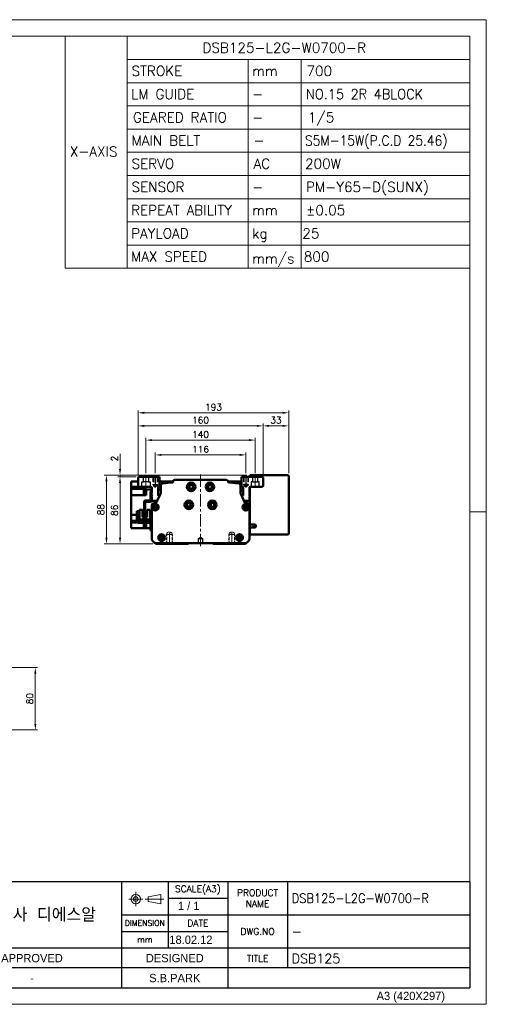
# Model space of a CAD drawing. Header units: millimetres. Extents: x 46891 to 50330, y 6223 to 9790.
# Tile 5 of 5: x 49733 to 50330, y 8529 to 9790. Entities that reach past the tile are written whole.
import ezdxf
from ezdxf.enums import TextEntityAlignment as Align

# ---------------------------------------------------------------- set-up
doc = ezdxf.new("R2010")
doc.units = ezdxf.units.MM
doc.header["$LTSCALE"] = 0.5
for name, pattern in [('CENTER', [50.8, 31.75, -6.35, 6.35, -6.35]), ('HIDDEN', [9.525, 6.35, -3.175]), ('HIDDENX2', [19.05, 12.7, -6.35])]:
    doc.linetypes.add(name, pattern=pattern)
doc.layers.get('0').update_dxf_attribs({"lineweight": 20})
for name, color, linetype, lineweight in [('1', 1, 'CENTER', 13), ('4', 4, 'Continuous', 13), ('외형선(ISO)', 7, 'Continuous', 50)]:
    doc.layers.add(name, color=color, linetype=linetype, lineweight=lineweight)
for name, color, linetype in [('2', 2, 'HIDDENX2'), ('3', 3, 'Continuous'), ('C', 1, 'CENTER')]:
    doc.layers.add(name, color=color, linetype=linetype)
doc.styles.add('ACISOGDT', font='amgdt.shx')
doc.styles.add('DSR TEXT', font='romans.shx', dxfattribs={"bigfont": 'whgtxt.shx'})
doc.styles.get("Standard").update_dxf_attribs({"font": 'romans.shx', "bigfont": 'whgtxt.shx'})
doc.dimstyles.new('DSR', dxfattribs={"dimscale": 2, "dimtxt": 3, "dimasz": 3, "dimexe": 0.5, "dimexo": 0.5, "dimgap": 0.5, "dimtad": 1, "dimdsep": 46, "dimtxsty": 'Standard', "dimcen": 2.5, "dimclrd": 4, "dimclre": 4, "dimclrt": 2, "dimadec": 0, "dimazin": 2, "dimtfac": 1, "dimtmove": 0, "dimatfit": 3, "dimfxl": 0, "dimlwd": -1, "dimlwe": -1, "dimarcsym": 0})

# ---------------------------------------------------------------- blocks, each defined once
blk = doc.blocks.new('A$C13F00394')
for p, q in [((109.11, 28.14), (105.34, 27.43)), ((105.34, 27.43), (105.34, 26.01)), ((109.11, 25.3), (109.11, 28.14)), ((-202.34, 25.67), (-191.42, 25.67)), ((-202.34, 25.3), (-191.42, 25.3)), ((105.34, 26.01), (109.11, 25.3))]:
    blk.add_line(p, q)
for radius in [1.42, 0.71]:
    blk.add_circle((101.56, 26.76), radius)
at = {"layer": '1'}
for p, q in [((103.69, 26.76), (99.44, 26.76)), ((101.56, 28.89), (101.56, 24.63)), ((104.41, 26.76), (110.04, 26.76))]:
    blk.add_line(p, q, dxfattribs=at)
at = {"layer": '3'}
for p, q in [((0, 32), (-207.68, 32)), ((0, 32), (202.32, 32)), ((0, 32), (0, 0)), ((43.43, 32), (43.43, 0)), ((97.32, 32), (97.32, 12)), ((111.32, 32), (111.32, 12)), ((129.32, 32), (129.32, 0)), ((147.32, 32), (147.32, 6)), ((202.32, 32), (202.32, 0)), ((0, 28), (25, 24)), ((43.43, 28), (0, 28)), ((25, 28), (25, 0)), ((34.7, 28), (34.7, 0)), ((111.32, 27), (129.32, 27)), ((43.43, 24), (0, 24)), ((97.32, 22), (202.32, 22)), ((43.43, 20), (0, 20)), ((43.43, 16), (0, 16)), ((97.32, 17), (129.32, 17)), ((0, 12), (129.32, 12)), ((97.32, 12), (97.32, 0)), ((129.32, 12), (202.32, 12)), ((43.43, 8), (0, 8)), ((97.32, 6), (43.43, 6)), ((129.32, 6), (97.32, 6)), ((202.32, 6), (129.32, 6)), ((43.43, 4), (0, 4)), ((0, 0), (202.32, 0))]:
    blk.add_line(p, q, dxfattribs=at)
at = {"color": 0, "style": 'DSR TEXT'}
for s, height, p in [('조립 치수 허용차', 2, (11.97, 29.02)), ('등급', 1.5, (20.77, 25.52)), ('정밀급', 1.5, (27.18, 25.37)), ('보통급', 1.3, (36.41, 25.38)), ('치수 구분', 1.5, (0.69, 24.78)), (' 0.5 초과 6 이하', 1.6, (0.56, 21.19)), (' 6 초과 30 이하', 1.6, (0.49, 17.19)), (' 30 초과 120 이하', 1.6, (0.49, 13.19)), (' 120 초과 315 이하', 1.6, (0.49, 9.19)), (' 315 초과 1000 이하', 1.6, (0.49, 5.19)), (' 1000 초과 2000 이하', 1.6, (0.49, 1.19))]:
    blk.add_text(s, height=height, dxfattribs=at).set_placement(p)
at = {"color": 7, "style": 'ACISOGDT'}
for s, p in [('APPROVED', (70.28, 8.93)), ('DESIGNED', (113.35, 8.93))]:
    blk.add_text(s, height=2.5, dxfattribs=at).set_placement(p, align=Align.MIDDLE_CENTER)
at = {"color": 7, "attachment_point": 5, "style": 'DSR TEXT'}
for s, insert, char_height in [('SCALE(A3)', (120.32, 29.5), 2), ('PRODUCT\\PNAME', (138.32, 27), 2), ('주식회사 디에스알', (70.37, 22), 4.2), ('DIMENSION', (104.32, 19.5), 1.7), ('DATE', (120.32, 19.5), 2), ('DWG.NO', (138.32, 17), 2), ('mm', (104.32, 14.5), 1.8), ('TITLE', (138.32, 8.83), 2)]:
    blk.add_mtext(s, dxfattribs=dict(at, insert=insert, char_height=char_height))
at = {"color": 0, "char_height": 1.6, "attachment_point": 5, "style": 'DSR TEXT'}
for s, insert in [('%%P0.05', (29.85, 22)), ('%%P0.1', (39.07, 22)), ('%%P0.1', (29.85, 18)), ('%%P0.2', (39.07, 18)), ('%%P0.15', (29.85, 14)), ('%%P0.3', (39.07, 14)), ('%%P0.2', (29.85, 10)), ('%%P0.5', (39.07, 10)), ('%%P0.3', (29.85, 6)), ('%%P0.8', (39.07, 6)), ('%%P0.5', (29.85, 2)), ('%%P1.2', (39.07, 2))]:
    blk.add_mtext(s, dxfattribs=dict(at, insert=insert))
at = {"layer": '4', "color": 0, "style": 'DSR TEXT'}
blk.add_text('NOTE', height=3, dxfattribs=at).set_placement((-202.39, 26.38))
blk = doc.blocks.new('A$C1C1952E1')
for p, q in [((293, 292), (293, 222)), ((311.67, 292), (311.67, 222)), ((311.67, 285), (415, 285)), ((348.18, 285), (348.18, 222)), ((364.13, 285), (364.13, 222)), ((311.67, 278), (415, 278)), ((311.67, 271), (415, 271)), ((311.67, 264), (415, 264)), ((311.67, 257), (415, 257)), ((311.67, 250), (415, 250)), ((311.67, 243), (415, 243)), ((311.67, 236), (415, 236)), ((311.67, 229), (415, 229)), ((293, 222), (415, 222))]:
    blk.add_line(p, q)
at = {"color": 1}
blk.add_lwpolyline([(0, 0), (420, 0), (420, 297), (0, 297)], close=True, dxfattribs=at)
at = {"color": 3}
blk.add_lwpolyline([(5, 5), (415, 5), (415, 292), (5, 292)], close=True, dxfattribs=at)
at = {"color": 7, "style": 'ACISOGDT'}
blk.add_text('A3 (420X297)', height=2.5, dxfattribs=at).set_placement((386.91, 1.28))
blk = doc.blocks.new('*D76')
at = {"color": 1, "linetype": 'ByBlock'}
for p, q in [((49906.4, 9209.6), (49906.4, 9235.8)), ((50022.4, 9209.6), (50022.4, 9235.8)), ((49914.2, 9232.8), (50014.6, 9232.8))]:
    blk.add_line(p, q, dxfattribs=at)
at = {"color": 1}
for points in [[(49914.2, 9234.1), (49914.2, 9231.5), (49906.4, 9232.8)], [(50014.6, 9234.1), (50014.6, 9231.5), (50022.4, 9232.8)]]:
    blk.add_solid(points, dxfattribs=at)
at = {"layer": 'Defpoints', "color": 0}
for p in [(50022.4, 9232.8), (49906.4, 9206), (50022.4, 9206)]:
    blk.add_point(p, dxfattribs=at)
at = {"color": 3, "insert": (49964.4, 9240), "char_height": 8.4, "attachment_point": 5, "style": 'DSR TEXT'}
blk.add_mtext('116', dxfattribs=at)
blk = doc.blocks.new('t8')
at = {"color": 2, "linetype": 'HIDDEN'}
for p, q in [((-4, 0), (-4, -12)), ((-3.4, -0.6), (-4, 0)), ((3.4, -0.6), (4, 0)), ((4, 0), (4, -12)), ((-4, -12), (4, -12)), ((-4, -12), (-3.4, -13)), ((-3.4, -0.6), (3.4, -0.6)), ((-3.4, -0.6), (-3.4, -14)), ((3.4, -0.6), (3.4, -14)), ((4, -12), (3.4, -13)), ((-3.4, -14), (3.4, -14)), ((-3.4, -14), (0, -16)), ((3.4, -14), (0, -16))]:
    blk.add_line(p, q, dxfattribs=at)
at = {"color": 1, "linetype": 'CENTER'}
blk.add_line((0, 1.4), (0, -17.1), dxfattribs=at)
blk = doc.blocks.new('A$C3CAC45BB')
blk.add_line((10.6, 20), (9, 20))
at = {"layer": '외형선(ISO)'}
for p, q in [((11.1, 38.6), (16.9, 38.6)), ((17.4, 50), (17.4, 38.6)), ((19, 50), (17.4, 50)), ((17.4, 38.6), (18.9, 38.6)), ((3.3, 26.5), (3.3, 14.1)), ((7, 26.5), (3.3, 26.5)), ((7, 17.1), (7, 26.5)), ((9, 20), (9, 36.5)), ((10.6, 36.5), (10.6, 20)), ((16.9, 37), (11.1, 37)), ((16.7, 26.5), (13, 26.5)), ((13, 26.5), (13, 17.1)), ((16.7, 14.1), (16.7, 26.5)), ((1.6, 25), (0, 25)), ((0, 22), (0, 25)), ((0, 22), (0, 12)), ((1.6, 25), (1.6, 22)), ((1.6, 12.1), (1.6, 22)), ((3.3, 11.6), (3.3, 14.1)), ((5.3, 14.1), (3.3, 14.1)), ((14.7, 14.1), (5.3, 14.1)), ((7, 18.1), (13, 18.1)), ((13, 17.8), (7, 17.8)), ((7, 17.1), (13, 17.1)), ((16.7, 14.1), (14.7, 14.1)), ((16.7, 14.1), (16.7, 11.6)), ((2, 10), (16.9, 10)), ((17, 11.6), (2.1, 11.6)), ((17.4, 9.5), (17.4, 3)), ((17.4, 0), (17.4, 3)), ((17.4, 0), (19, 0))]:
    blk.add_line(p, q, dxfattribs=at)
for centre, radius, start, end in [((11.1, 36.5), 2.1, 90, 180), ((16.9, 39.1), 0.5, 270, 0), ((16.9, 39.1), 2.1, 270, 346.2259), ((16.9, 39.1), 2.1, 346.2259, 0), ((11.1, 36.5), 0.5, 90, 180), ((2, 12), 2, 179.9999, 269.9999), ((2.1, 12.1), 0.5, 179.9999, 269.9999), ((16.9, 9.5), 0.5, 359.9999, 89.9999), ((17, 9.6), 2, 0.2454, 89.9999)]:
    blk.add_arc(centre, radius, start, end, dxfattribs=at)
blk = doc.blocks.new('*D79')
at = {"color": 1, "linetype": 'ByBlock'}
for p, q in [((49894.4, 9209.4), (49894.4, 9254.8)), ((49902.2, 9251.8), (50026.6, 9251.8)), ((50034.4, 9209.4), (50034.4, 9254.8))]:
    blk.add_line(p, q, dxfattribs=at)
at = {"color": 1}
for points in [[(49902.2, 9253.1), (49902.2, 9250.5), (49894.4, 9251.8)], [(50026.6, 9253.1), (50026.6, 9250.5), (50034.4, 9251.8)]]:
    blk.add_solid(points, dxfattribs=at)
at = {"layer": 'Defpoints', "color": 0}
for p in [(50034.4, 9251.8), (49894.4, 9205.8), (50034.4, 9205.8)]:
    blk.add_point(p, dxfattribs=at)
at = {"color": 3, "insert": (49964.4, 9259), "char_height": 8.4, "attachment_point": 5, "style": 'DSR TEXT'}
blk.add_mtext('140', dxfattribs=at)
blk = doc.blocks.new('*D78')
at = {"color": 1, "linetype": 'ByBlock'}
for p, q in [((49884.4, 9207.4), (49884.4, 9273)), ((50044.4, 9207.4), (50044.4, 9273)), ((49892.2, 9270), (50036.6, 9270))]:
    blk.add_line(p, q, dxfattribs=at)
at = {"color": 1}
for points in [[(49892.2, 9271.3), (49892.2, 9268.7), (49884.4, 9270)], [(50036.6, 9271.3), (50036.6, 9268.7), (50044.4, 9270)]]:
    blk.add_solid(points, dxfattribs=at)
at = {"layer": 'Defpoints', "color": 0}
for p in [(50044.4, 9270), (49884.4, 9203.8), (50044.4, 9203.8)]:
    blk.add_point(p, dxfattribs=at)
at = {"color": 3, "insert": (49964.4, 9277.2), "char_height": 8.4, "attachment_point": 5, "style": 'DSR TEXT'}
blk.add_mtext('160', dxfattribs=at)
blk = doc.blocks.new('*D80')
at = {"color": 1, "linetype": 'ByBlock'}
for p, q in [((50044.4, 9207.4), (50044.4, 9273)), ((50077.4, 9209.4), (50077.4, 9273)), ((50052.2, 9270), (50069.6, 9270))]:
    blk.add_line(p, q, dxfattribs=at)
at = {"color": 1}
for points in [[(50052.2, 9271.3), (50052.2, 9268.7), (50044.4, 9270)], [(50069.6, 9271.3), (50069.6, 9268.7), (50077.4, 9270)]]:
    blk.add_solid(points, dxfattribs=at)
at = {"layer": 'Defpoints', "color": 0}
for p in [(50077.4, 9270), (50044.4, 9203.8), (50077.4, 9205.8)]:
    blk.add_point(p, dxfattribs=at)
at = {"color": 3, "insert": (50060.9, 9277.2), "char_height": 8.4, "attachment_point": 5, "style": 'DSR TEXT'}
blk.add_mtext('33', dxfattribs=at)
blk = doc.blocks.new('*D81')
at = {"color": 1, "linetype": 'ByBlock'}
for p, q in [((49884.4, 9207.4), (49884.4, 9289.8)), ((50069.6, 9286.8), (49892.2, 9286.8)), ((50077.4, 9209.4), (50077.4, 9289.8))]:
    blk.add_line(p, q, dxfattribs=at)
at = {"color": 1}
for points in [[(49892.2, 9288.1), (49892.2, 9285.5), (49884.4, 9286.8)], [(50069.6, 9288.1), (50069.6, 9285.5), (50077.4, 9286.8)]]:
    blk.add_solid(points, dxfattribs=at)
at = {"layer": 'Defpoints', "color": 0}
for p in [(49884.4, 9286.8), (49884.4, 9203.8), (50077.4, 9205.8)]:
    blk.add_point(p, dxfattribs=at)
at = {"color": 3, "insert": (49980.9, 9294), "char_height": 8.4, "attachment_point": 5, "style": 'DSR TEXT'}
blk.add_mtext('193', dxfattribs=at)
blk = doc.blocks.new('*D82')
at = {"color": 1, "linetype": 'ByBlock'}
for p, q in [((49881.8, 9204.8), (49858.2, 9204.8)), ((49861.2, 9197), (49861.2, 9126.6)), ((49903.3, 9118.8), (49858.2, 9118.8))]:
    blk.add_line(p, q, dxfattribs=at)
at = {"color": 1}
for points in [[(49859.9, 9197), (49862.5, 9197), (49861.2, 9204.8)], [(49859.9, 9126.6), (49862.5, 9126.6), (49861.2, 9118.8)]]:
    blk.add_solid(points, dxfattribs=at)
at = {"layer": 'Defpoints', "color": 0}
for p in [(49885.4, 9204.8), (49861.2, 9118.8), (49906.9, 9118.8)]:
    blk.add_point(p, dxfattribs=at)
at = {"color": 3, "insert": (49854, 9161.8), "char_height": 8.4, "attachment_point": 5, "rotation": 90, "style": 'DSR TEXT'}
blk.add_mtext('86', dxfattribs=at)
blk = doc.blocks.new('*D88')
at = {"color": 1, "linetype": 'ByBlock'}
for p, q in [((49861.2, 9214.6), (49861.2, 9234)), ((50023.8, 9206.8), (49858.2, 9206.8)), ((49881.8, 9204.8), (49858.2, 9204.8)), ((49861.2, 9204.8), (49861.2, 9206.8)), ((49861.2, 9197), (49861.2, 9189.2))]:
    blk.add_line(p, q, dxfattribs=at)
at = {"color": 1}
for points in [[(49859.9, 9214.6), (49862.5, 9214.6), (49861.2, 9206.8)], [(49859.9, 9197), (49862.5, 9197), (49861.2, 9204.8)]]:
    blk.add_solid(points, dxfattribs=at)
at = {"layer": 'Defpoints', "color": 0}
for p in [(49861.2, 9206.8), (49885.4, 9204.8), (50027.4, 9206.8)]:
    blk.add_point(p, dxfattribs=at)
at = {"color": 3, "insert": (49854, 9228.2), "char_height": 8.4, "attachment_point": 5, "rotation": 90, "style": 'DSR TEXT'}
blk.add_mtext('2', dxfattribs=at)
blk = doc.blocks.new('*D89')
at = {"color": 1, "linetype": 'ByBlock'}
for p, q in [((50023.8, 9206.8), (49840.8, 9206.8)), ((49843.8, 9199), (49843.8, 9126.6)), ((49903.3, 9118.8), (49840.8, 9118.8))]:
    blk.add_line(p, q, dxfattribs=at)
at = {"color": 1}
for points in [[(49842.5, 9199), (49845.1, 9199), (49843.8, 9206.8)], [(49842.5, 9126.6), (49845.1, 9126.6), (49843.8, 9118.8)]]:
    blk.add_solid(points, dxfattribs=at)
at = {"layer": 'Defpoints', "color": 0}
for p in [(50027.4, 9206.8), (49843.8, 9118.8), (49906.9, 9118.8)]:
    blk.add_point(p, dxfattribs=at)
at = {"color": 3, "insert": (49836.6, 9162.8), "char_height": 8.4, "attachment_point": 5, "rotation": 90, "style": 'DSR TEXT'}
blk.add_mtext('88', dxfattribs=at)
blk = doc.blocks.new('*D94')
at = {"color": 1, "linetype": 'ByBlock'}
for p, q in [((49669.1, 8960.5), (49755.7, 8960.5)), ((49752.7, 8952.7), (49752.7, 8888.3)), ((49669.1, 8880.5), (49755.7, 8880.5))]:
    blk.add_line(p, q, dxfattribs=at)
at = {"color": 1}
for points in [[(49751.4, 8952.7), (49754, 8952.7), (49752.7, 8960.5)], [(49751.4, 8888.3), (49754, 8888.3), (49752.7, 8880.5)]]:
    blk.add_solid(points, dxfattribs=at)
at = {"layer": 'Defpoints', "color": 0}
for p in [(49665.5, 8960.5), (49665.5, 8880.5), (49752.7, 8880.5)]:
    blk.add_point(p, dxfattribs=at)
at = {"color": 3, "insert": (49745.5, 8920.5), "char_height": 8.4, "attachment_point": 5, "rotation": 90, "style": 'DSR TEXT'}
blk.add_mtext('80', dxfattribs=at)

msp = doc.modelspace()

# ---------------------------------------------------------------- linework, layer by layer
at = {"color": 1}
msp.add_line((50330.45332, 9159.68987), (50309.21782, 9159.68987), dxfattribs=at)
at = {"layer": '1'}
for p, q in [((49894.42671, 9205.84131), (49894.42671, 9190.84131)), ((49964.42671, 9207.84131), (49964.42671, 9114.84131)), ((50034.42671, 9205.84131), (50034.42671, 9190.84131))]:
    msp.add_line(p, q, dxfattribs=at)
at = {"layer": '2'}
for p, q in [((49889.17671, 9191.84131), (49889.17671, 9198.34131)), ((49889.17671, 9198.34131), (49891.12671, 9198.34131)), ((49891.12671, 9198.34131), (49891.12671, 9204.84131)), ((49897.72671, 9198.34131), (49891.12671, 9198.34131)), ((49897.72671, 9204.84131), (49897.72671, 9198.34131)), ((49897.72671, 9198.34131), (49899.67671, 9198.34131)), ((49899.67671, 9198.34131), (49899.67671, 9191.84131)), ((49903.42671, 9204.84131), (49903.42671, 9194.84131)), ((49903.92671, 9204.34131), (49903.42671, 9204.84131)), ((49903.92671, 9204.34131), (49903.92671, 9193.34131)), ((49903.92671, 9204.34131), (49908.92671, 9204.34131)), ((49908.92671, 9204.34131), (49909.42671, 9204.84131)), ((49908.92671, 9204.34131), (49908.92671, 9193.34131)), ((49909.42671, 9204.84131), (49909.42671, 9194.84131)), ((50019.42671, 9204.84131), (50019.42671, 9194.84131)), ((50019.92671, 9204.34131), (50019.42671, 9204.84131)), ((50019.92671, 9204.34131), (50019.92671, 9193.34131)), ((50024.92671, 9204.34131), (50019.92671, 9204.34131)), ((50024.92671, 9204.34131), (50025.42671, 9204.84131)), ((50024.92671, 9204.34131), (50024.92671, 9193.34131)), ((50025.42671, 9204.84131), (50025.42671, 9194.84131)), ((50031.12671, 9198.34131), (50029.17671, 9198.34131)), ((50029.17671, 9198.34131), (50029.17671, 9191.84131)), ((50031.12671, 9204.84131), (50031.12671, 9198.34131)), ((50031.12671, 9198.34131), (50037.72671, 9198.34131)), ((50037.72671, 9198.34131), (50037.72671, 9204.84131)), ((50039.67671, 9198.34131), (50037.72671, 9198.34131)), ((50039.67671, 9191.84131), (50039.67671, 9198.34131)), ((49903.42671, 9194.84131), (49909.42671, 9194.84131)), ((49903.42671, 9194.84131), (49903.92671, 9193.97528)), ((49903.92671, 9193.34131), (49906.42671, 9191.89793)), ((49903.92671, 9193.34131), (49908.92671, 9193.34131)), ((49908.92671, 9193.34131), (49906.42671, 9191.89793)), ((49909.42671, 9194.84131), (49908.92671, 9193.97528)), ((50025.42671, 9194.84131), (50019.42671, 9194.84131)), ((50019.42671, 9194.84131), (50019.92671, 9193.97528)), ((50024.92671, 9193.34131), (50019.92671, 9193.34131)), ((50019.92671, 9193.34131), (50022.42671, 9191.89793)), ((50024.92671, 9193.34131), (50022.42671, 9191.89793)), ((50025.42671, 9194.84131), (50024.92671, 9193.97528)), ((49961.92671, 9125.84131), (49964.42671, 9127.34346)), ((49961.92671, 9119.84131), (49961.92671, 9125.84131)), ((49961.92671, 9125.84131), (49966.92671, 9125.84131)), ((49966.92671, 9119.84131), (49961.92671, 9119.84131)), ((49964.42671, 9127.34346), (49966.92671, 9125.84131)), ((49966.92671, 9125.84131), (49966.92671, 9119.84131))]:
    msp.add_line(p, q, dxfattribs=at)
at = {"layer": '3'}
for p in [(50309.21782, 8686.13822), (49449.95533, 8550.23102)]:
    msp.add_line(p, (50309.21782, 8550.23102), dxfattribs=at)
at = {"layer": 'C'}
for p, q in [((49906.42671, 9205.99263), (49906.42671, 9191.01306)), ((50022.42671, 9205.99263), (50022.42671, 9191.01306))]:
    msp.add_line(p, q, dxfattribs=at)
at = {"layer": '외형선(ISO)'}
for p, q in [((49875.32671, 9195.34131), (49875.32671, 9198.84131)), ((49884.42671, 9198.84131), (49875.32671, 9198.84131)), ((49885.42671, 9204.84131), (49884.42671, 9203.84131)), ((49884.42671, 9203.84131), (49884.42671, 9192.84131)), ((49911.92671, 9204.84131), (49885.42671, 9204.84131)), ((49911.92671, 9193.37012), (49911.92671, 9204.84131)), ((49929.1993, 9198.84131), (49911.92671, 9198.84131)), ((49929.1993, 9198.84131), (49929.1993, 9198.05679)), ((49997.65412, 9200.84131), (49931.1993, 9200.84131)), ((49999.65412, 9198.05679), (49999.65412, 9198.84131)), ((49999.65412, 9198.84131), (50016.92671, 9198.84131)), ((50016.92671, 9197.12889), (50005.64816, 9197.12889)), ((50016.92671, 9204.84131), (50016.92671, 9193.37012)), ((50043.42671, 9204.84131), (50016.92671, 9204.84131)), ((50027.42671, 9205.84131), (50027.42671, 9206.84131)), ((50076.42671, 9206.84131), (50027.42671, 9206.84131)), ((50027.42671, 9204.84131), (50027.42671, 9205.84131)), ((50044.42671, 9203.84131), (50043.42671, 9204.84131)), ((50044.42671, 9192.84131), (50044.42671, 9203.84131)), ((50077.42671, 9131.84131), (50077.42671, 9205.84131)), ((49875.32671, 9195.34131), (49875.32671, 9191.84131)), ((49875.32671, 9191.84131), (49875.32671, 9189.34939)), ((49885.42671, 9191.84131), (49875.32671, 9191.84131)), ((49875.32671, 9184.84131), (49875.32671, 9189.34939)), ((49894.82671, 9189.34939), (49875.32671, 9189.34939)), ((49875.32671, 9184.84131), (49875.32671, 9181.34131)), ((49884.42671, 9192.84131), (49885.42671, 9191.84131)), ((49885.42671, 9191.84131), (49900.92671, 9191.84131)), ((49891.62671, 9182.33727), (49891.62671, 9187.93727)), ((49893.62671, 9187.93727), (49891.62671, 9187.93727)), ((49893.62671, 9182.18727), (49893.62671, 9188.08727)), ((49894.32671, 9188.08727), (49893.62671, 9188.08727)), ((49894.32671, 9182.13727), (49894.32671, 9188.13727)), ((49894.82671, 9188.13727), (49894.32671, 9188.13727)), ((49894.82671, 9189.34939), (49894.82671, 9188.79998)), ((49894.82671, 9188.40068), (49894.82671, 9188.79998)), ((49901.92671, 9188.40068), (49894.82671, 9188.40068)), ((49894.82671, 9181.34131), (49894.82671, 9188.40068)), ((49901.92671, 9190.84131), (49901.92671, 9184.34131)), ((49901.92671, 9184.34131), (49902.42671, 9183.84131)), ((49902.42671, 9183.84131), (49901.92671, 9183.34131)), ((49901.92671, 9183.34131), (49901.92671, 9182.34131)), ((49909.92671, 9181.34131), (49909.92671, 9189.37012)), ((49913.42671, 9188.40068), (49909.92671, 9188.40068)), ((49913.42671, 9193.50379), (49913.42671, 9184.93949)), ((50015.42671, 9184.93949), (50015.42671, 9193.50379)), ((50018.92671, 9188.59131), (50015.42671, 9188.59131)), ((50018.92671, 9186.84131), (50015.42671, 9186.84131)), ((50018.92671, 9189.37012), (50018.92671, 9181.34131)), ((50026.42671, 9183.84131), (50026.92671, 9184.34131)), ((50026.92671, 9183.34131), (50026.42671, 9183.84131)), ((50026.92671, 9184.34131), (50026.92671, 9190.84131)), ((50026.92671, 9189.84131), (50027.42671, 9189.84131)), ((50026.92671, 9182.34131), (50026.92671, 9183.34131)), ((50027.42671, 9143.84131), (50027.42671, 9191.70733)), ((50027.92671, 9191.84131), (50043.42671, 9191.84131)), ((50043.42671, 9191.84131), (50044.42671, 9192.84131)), ((49894.82671, 9181.34131), (49875.32671, 9181.34131)), ((49875.32671, 9156.04131), (49875.32671, 9181.34131)), ((49893.62671, 9182.33727), (49891.62671, 9182.33727)), ((49894.32671, 9182.18727), (49893.62671, 9182.18727)), ((49894.82671, 9182.13727), (49894.32671, 9182.13727)), ((49901.92671, 9182.34131), (49902.42671, 9181.84131)), ((49902.42671, 9181.84131), (49901.92671, 9181.34131)), ((49901.92671, 9181.34131), (49901.92671, 9180.34131)), ((49901.92671, 9180.34131), (49902.42671, 9179.84131)), ((49902.42671, 9179.84131), (49901.92671, 9179.34131)), ((49901.92671, 9179.34131), (49901.92671, 9174.84131)), ((49902.92671, 9173.84131), (49907.42671, 9173.84131)), ((49906.78688, 9170.84131), (49904.92671, 9170.84131)), ((49912.96651, 9182.8442), (49907.69484, 9171.42225)), ((49912.0421, 9180.84131), (49910.42671, 9180.84131)), ((50021.15858, 9171.42225), (50015.88691, 9182.8442)), ((50018.42671, 9180.84131), (50016.81133, 9180.84131)), ((50021.42671, 9173.84131), (50025.92671, 9173.84131)), ((50023.92671, 9170.84131), (50022.06654, 9170.84131)), ((50026.42671, 9181.84131), (50026.92671, 9182.34131)), ((50026.92671, 9181.34131), (50026.42671, 9181.84131)), ((50026.42671, 9179.84131), (50026.92671, 9180.34131)), ((50026.92671, 9179.34131), (50026.42671, 9179.84131)), ((50026.92671, 9180.34131), (50026.92671, 9181.34131)), ((50026.92671, 9174.84131), (50026.92671, 9179.34131)), ((49901.92671, 9167.84131), (49901.92671, 9125.08395)), ((49951.42671, 9170.27107), (49951.42671, 9167.41154)), ((49977.42671, 9170.27107), (49977.42671, 9167.41154)), ((50026.92671, 9125.08395), (50026.92671, 9167.84131)), ((49875.32671, 9156.04131), (49882.92675, 9156.04131)), ((49875.32671, 9156.04131), (49875.32671, 9152.54131)), ((49875.32671, 9148.56268), (49875.32671, 9152.54131)), ((49875.32671, 9148.56268), (49875.32671, 9146.34131)), ((49882.92673, 9148.56268), (49875.32671, 9148.56268)), ((49883.60403, 9146.34131), (49875.32671, 9146.34131)), ((49875.32671, 9146.34131), (49875.32671, 9142.84131)), ((49886.22671, 9148.56268), (49884.52673, 9148.56268)), ((49884.52675, 9156.04131), (49886.22673, 9156.04131)), ((49889.92673, 9156.04131), (49891.92671, 9156.04131)), ((49891.62671, 9139.5526), (49891.62671, 9145.1526)), ((49893.62671, 9145.1526), (49891.62671, 9145.1526)), ((49893.52671, 9156.04131), (49895.92673, 9156.04131)), ((49893.62671, 9139.4026), (49893.62671, 9145.3026)), ((49894.32671, 9145.3026), (49893.62671, 9145.3026)), ((49894.32671, 9139.3526), (49894.32671, 9145.3526)), ((49894.82671, 9145.3526), (49894.32671, 9145.3526)), ((49894.82671, 9156.04131), (49894.82671, 9153.94144)), ((49894.82671, 9145.84144), (49894.82671, 9144.40129)), ((49901.92671, 9149.28194), (49899.62672, 9149.28194)), ((49875.32671, 9138.84131), (49875.32671, 9142.84131)), ((49894.82671, 9138.84131), (49875.32671, 9138.84131)), ((49893.62671, 9139.5526), (49891.62671, 9139.5526)), ((49894.32671, 9139.4026), (49893.62671, 9139.4026)), ((49894.82671, 9139.3526), (49894.32671, 9139.3526)), ((49894.82671, 9138.84131), (49894.82671, 9144.40129)), ((49901.92671, 9138.84131), (49894.82671, 9138.84131)), ((49898.62671, 9138.80639), (49898.62671, 9138.84131)), ((49899.32671, 9138.80639), (49898.62671, 9138.80639)), ((49899.32671, 9138.84131), (49899.32671, 9138.80639)), ((50027.42671, 9142.84131), (50026.92671, 9142.84131)), ((50027.42671, 9142.38379), (50026.92671, 9142.38379)), ((50027.42671, 9138.84131), (50026.92671, 9138.84131)), ((50027.42671, 9139.84131), (50027.42671, 9143.84131)), ((50027.42671, 9143.84131), (50033.42671, 9143.84131)), ((50033.42671, 9139.84131), (50027.42671, 9139.84131)), ((50027.42671, 9131.84131), (50027.42671, 9139.84131)), ((49902.80539, 9122.96263), (49905.92671, 9119.84131)), ((49905.92671, 9119.84131), (49906.92671, 9118.84131)), ((49905.92671, 9119.84131), (50022.92671, 9119.84131)), ((50021.92671, 9118.84131), (50022.92671, 9119.84131)), ((50022.92671, 9119.84131), (50026.04803, 9122.96263)), ((50027.42671, 9130.84131), (50027.42671, 9131.84131)), ((50027.42671, 9130.84131), (50076.42671, 9130.84131)), ((49906.92671, 9118.84131), (49948.42671, 9118.84131)), ((49948.42671, 9118.84131), (49949.28026, 9119.69486)), ((49979.57316, 9119.69486), (49980.42671, 9118.84131)), ((49980.42671, 9118.84131), (50021.92671, 9118.84131))]:
    msp.add_line(p, q, dxfattribs=at)
for centre, radius in [((49952.42671, 9191.84131), 5.5), ((49976.42671, 9191.84131), 5.5), ((49952.42671, 9191.84131), 3.3), ((49952.42671, 9191.84131), 2.4585), ((49976.42671, 9191.84131), 3.3), ((49976.42671, 9191.84131), 2.4585), ((49949.42671, 9168.84131), 5.5), ((49949.42671, 9168.84131), 3.3), ((49949.42671, 9168.84131), 2.4585), ((49979.42671, 9168.84131), 5.5), ((49979.42671, 9168.84131), 3.3), ((49979.42671, 9168.84131), 2.4585), ((49906.42671, 9165.84131), 4.25), ((49906.42671, 9165.84131), 2.25), ((50022.42671, 9165.84131), 4.25), ((50022.42671, 9165.84131), 2.25), ((50033.42671, 9141.84131), 1.2295), ((49914.42671, 9126.84131), 4.25), ((49914.42671, 9126.84131), 2.25), ((50014.42671, 9126.84131), 4.25), ((50014.42671, 9126.84131), 2.25)]:
    msp.add_circle(centre, radius, dxfattribs=at)
for centre, radius, start, end in [((49916.42671, 9193.50379), 3, 95.57599886, 180), ((49964.42671, 8701.84131), 497, 94.11817747, 95.57599887), ((49928.6993, 9198.05679), 0.5, 274.11817747, 0), ((49931.1993, 9198.84131), 2, 89.99999999, 180), ((49997.65412, 9198.84131), 2, 0, 89.99999999), ((50000.15412, 9198.05679), 0.5, 180, 265.88182237), ((49964.42671, 8701.84131), 497, 84.42400111, 85.88182251), ((50012.42671, 9193.50379), 3, 0, 84.42400111), ((50076.42671, 9205.84131), 1, 0, 90), ((49900.92671, 9190.84131), 1, 0, 90), ((49914.92671, 9189.37012), 5, 126.86989765, 180), ((49908.42671, 9184.93949), 5, 335.22485942, 0), ((50020.42671, 9184.93949), 5, 180, 204.77514056), ((50013.92671, 9189.37012), 5, 0, 53.13010235), ((50027.92671, 9190.84131), 1, 90, 180), ((49902.92671, 9174.84131), 1, 180, 270), ((49904.92671, 9167.84131), 3, 89.99999999, 180), ((49906.78688, 9171.84131), 1, 269.99999999, 335.22485942), ((49907.42671, 9170.84131), 3, 65.224808, 90), ((49910.42671, 9181.34131), 0.5, 180, 270), ((50018.42671, 9181.34131), 0.5, 270, 0), ((50021.42671, 9170.84131), 3, 90, 114.77508892), ((50022.06654, 9171.84131), 1, 204.77514056, 269.99999999), ((50023.92671, 9167.84131), 3, 0, 89.99999999), ((50025.92671, 9174.84131), 1, 270, 0), ((49906.42671, 9165.84131), 1.621, 36.95084612, 323.049153), ((49906.42671, 9165.84131), 1.5, 48.1896836, 311.81031516), ((49907.82671, 9167.40655), 0.6, 259.96251873, 324.85511283), ((49907.82671, 9164.27606), 0.6, 35.14488628, 100.03748038), ((50021.02671, 9167.40655), 0.6, 215.14488418, 280.03748038), ((50021.02671, 9164.27606), 0.6, 79.96251915, 144.85511722), ((50022.42671, 9165.84131), 1.621, 143.04915509, 216.95084916), ((50022.42671, 9165.84131), 1.621, 216.95084603, 143.049153), ((50022.42671, 9165.84131), 1.5, 228.1896836, 131.81031516), ((50033.42671, 9141.84131), 2, 270, 90), ((49904.92671, 9125.08395), 3, 180, 224.99999999), ((49914.42671, 9126.84131), 1.621, 129.96149723, 50.03850277), ((49914.42671, 9126.84131), 1.6, 134.4153086, 45.5846914), ((49912.95702, 9128.34131), 0.5, 328.99692459, 55.46537519), ((49915.89641, 9128.34131), 0.5, 124.53462897, 211.00307542), ((49949.63382, 9119.34131), 0.5, 90, 135), ((49979.2196, 9119.34131), 0.5, 45, 90), ((50014.42671, 9126.84131), 1.621, 129.96149723, 50.03850277), ((50014.42671, 9126.84131), 1.6, 134.4153086, 45.5846914), ((50012.95702, 9128.34131), 0.5, 328.99692459, 55.4653732), ((50015.89641, 9128.34131), 0.5, 124.53463096, 211.00307541), ((50023.92671, 9125.08395), 3, 314.99999999, 0), ((50076.42671, 9131.84131), 1, 270, 0)]:
    msp.add_arc(centre, radius, start, end, dxfattribs=at)
for points, knots in [([(49907.42671, 9166.95934), (49907.47152, 9166.91926), (49907.52554, 9166.88389), (49907.62852, 9166.83799), (49907.6765, 9166.82382), (49907.72214, 9166.81574)], [0.079922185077, 0.079922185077, 0.079922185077, 0.079922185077, 0.097958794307, 0.097958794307, 0.112583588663, 0.112583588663, 0.112583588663, 0.112583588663]), ([(49907.72214, 9164.86688), (49907.6765, 9164.8588), (49907.62852, 9164.84463), (49907.52554, 9164.79872), (49907.47152, 9164.76335), (49907.42671, 9164.72327)], [0.047260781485, 0.047260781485, 0.047260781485, 0.047260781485, 0.061885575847, 0.061885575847, 0.079922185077, 0.079922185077, 0.079922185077, 0.079922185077]), ([(50021.13129, 9166.81574), (50021.17693, 9166.82382), (50021.22491, 9166.83799), (50021.32788, 9166.88389), (50021.3819, 9166.91926), (50021.42671, 9166.95934)], [0.047260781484, 0.047260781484, 0.047260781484, 0.047260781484, 0.061885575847, 0.061885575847, 0.079922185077, 0.079922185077, 0.079922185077, 0.079922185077]), ([(50021.42671, 9164.72327), (50021.3819, 9164.76335), (50021.32788, 9164.79872), (50021.22491, 9164.84463), (50021.17693, 9164.8588), (50021.13129, 9164.86688)], [0.079922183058, 0.079922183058, 0.079922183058, 0.079922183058, 0.097958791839, 0.097958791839, 0.11258358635, 0.11258358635, 0.11258358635, 0.11258358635])]:
    msp.add_open_spline(points, degree=3, knots=knots, dxfattribs=at)
for points in [[(49913.30694, 9127.98416), (49913.33635, 9128.01298), (49913.3635, 9128.04701), (49913.38559, 9128.08376)], [(49915.46784, 9128.08376), (49915.48992, 9128.04701), (49915.51707, 9128.01298), (49915.54648, 9127.98416)], [(50013.30694, 9127.98416), (50013.33635, 9128.01298), (50013.3635, 9128.04701), (50013.38559, 9128.08376)], [(50015.46784, 9128.08376), (50015.48992, 9128.04701), (50015.51707, 9128.01298), (50015.54648, 9127.98416)]]:
    msp.add_open_spline(points, degree=3, dxfattribs=at)

# ---------------------------------------------------------------- block references
at = {"xscale": 4.247100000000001, "yscale": 4.247100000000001, "zscale": 4.247100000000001}
for name, p in [('A$C1C1952E1', (48546.67132, 8528.99552)), ('A$C13F00394', (49449.95534, 8550.23102))]:
    msp.add_blockref(name, p, dxfattribs=at)
msp.add_blockref('A$C3CAC45BB', (49882.92672, 9135.84143))
at = {"rotation": 180}
msp.add_blockref('t8', (49924.42671, 9118.84131), dxfattribs=at)
at = {"xscale": -1, "rotation": 180}
msp.add_blockref('t8', (50004.42671, 9118.84131), dxfattribs=at)

# ---------------------------------------------------------------- texts
at = {"color": 3, "style": 'DSR TEXT'}
for s, height, p in [('DSB125-L2G-W0700-R', 12.7639512, (49966.77863, 9748.07989)), ('STROKE', 12.763951, (49875.98132, 9718.35019)), ('LM GUIDE', 12.763951, (49875.37352, 9688.62049)), ('MAIN BELT', 12.763951, (49875.98132, 9629.16109)), ('X-AXIS', 12.763951, (49796.79549, 9615.03827)), ('SERVO', 12.763951, (49875.98132, 9599.43139)), ('SENSOR', 12.763951, (49875.98132, 9569.70169)), ('REPEAT ABILITY', 12.7639512, (49875.37352, 9539.97199)), ('PAYLOAD', 12.763951, (49875.37352, 9510.24229)), ('MAX SPEED', 12.763951, (49875.37352, 9480.51259))]:
    msp.add_text(s, height=height, dxfattribs=at).set_placement(p)
at = {"color": 7, "style": 'DSR TEXT'}
for s, height, p in [('mm', 12.763951, (50030.44559, 9718.35019)), ('700', 12.763951, (50100.01856, 9718.35019)), ('-', 12.76395, (50030.44559, 9688.62049)), ('-', 12.76395, (50030.44559, 9658.89079)), ('-', 12.76395, (50032.26902, 9629.16109)), ('AC', 12.763951, (50032.26902, 9599.43139)), ('200W', 12.763951, (50098.19514, 9599.43139)), ('-', 12.76395, (50030.44559, 9569.70169)), ('PM-Y65-D(SUNX)', 12.7639512, (50099.41076, 9569.70169)), ('mm', 12.763951, (50030.44559, 9539.97199)), ('±0.05', 12.763951, (50099.41076, 9539.97199)), ('kg', 12.763951, (50030.44559, 9510.24229)), ('25', 12.763951, (50094.81203, 9510.24229)), ('mm/s', 12.763951, (50030.44559, 9478.08136)), ('800', 12.763951, (50096.63545, 9480.51259))]:
    msp.add_text(s, height=height, dxfattribs=at).set_placement(p)
for s, width, p in [('NO.15 2R 4BLOCK', 0.95, (50099.41076, 9688.62049)), ('S5M-15W(P.C.D 25.46)', 0.9, (50098.19514, 9629.16109))]:
    msp.add_text(s, height=12.7639512, dxfattribs=dict(at, width=width)).set_placement(p)
at = {"color": 2, "style": 'DSR TEXT', "width": 0.9}
msp.add_text('DSB125-L2G-W0700-R', height=11.89188, dxfattribs=at).set_placement((50081.19341, 8658.87886))
at = {"color": 2}
for s, height, style, p in [('1 / 1', 10.61775, 'ACISOGDT', (49935.42246, 8649.7345)), ('18.02.12', 10.61775, 'ACISOGDT', (49924.38836, 8606.39692)), ('-', 11.89188, 'DSR TEXT', (50081.19341, 8616.40786)), ('DSB125', 11.89188, 'DSR TEXT', (50081.19341, 8581.68918))]:
    msp.add_text(s, height=height, dxfattribs=dict(at, style=style)).set_placement(p)
at = {"color": 2, "style": 'ACISOGDT'}
for s, p in [('S.B.PARK', (49931.34824, 8562.65462)), ('-', (49748.45402, 8562.65462))]:
    msp.add_text(s, height=10.61775, dxfattribs=at).set_placement(p, align=Align.MIDDLE_CENTER)
at = {"color": 3, "insert": (49877.80475, 9671.65474), "char_height": 12.7639512, "attachment_point": 1, "style": 'DSR TEXT'}
msp.add_mtext('GEARED RATIO', dxfattribs=at)
at = {"color": 7, "insert": (50101.84199, 9671.65474), "char_height": 12.763951, "attachment_point": 1, "style": 'DSR TEXT'}
msp.add_mtext('1/5', dxfattribs=at)

# ---------------------------------------------------------------- dimensions: what is measured, and where the dimension line sits
for base, p1, p2, picture, middle in [((49884.42671, 9286.78953), (50077.42671, 9205.84131), (49884.42671, 9203.84131), '*D81', (49980.92671, 9293.98953)), ((50044.42671, 9270.02053), (49884.42671, 9203.84131), (50044.42671, 9203.84131), '*D78', (49964.42671, 9277.22053)), ((50077.42671, 9270.02053), (50044.42671, 9203.84131), (50077.42671, 9205.84131), '*D80', (50060.92671, 9277.22053)), ((50034.42671, 9251.7869), (49894.42671, 9205.84131), (50034.42671, 9205.84131), '*D79', (49964.42671, 9258.9869)), ((50022.42671, 9232.84316), (49906.42671, 9205.99263), (50022.42671, 9205.99263), '*D76', (49964.42671, 9240.04316))]:
    dim = msp.add_linear_dim(base=base, p1=p1, p2=p2, dimstyle='DSR', override={"dimscale": 3, "dimtxt": 2.8, "dimasz": 2.600136, "dimexe": 1, "dimexo": 1.2, "dimgap": 1, "dimdec": 4, "dimtxsty": 'DSR TEXT', "dimclrd": 1, "dimclre": 1, "dimclrt": 3, "dimtdec": 4, "dimtix": 1})
    dim.commit()
    dim.dimension.update_dxf_attribs({"geometry": picture, "text_midpoint": middle})
dim = msp.add_linear_dim(base=(49861.17462, 9206.84131), p1=(49885.42671, 9204.84131), p2=(50027.42671, 9206.84131), angle=90, dimstyle='DSR', override={"dimscale": 3, "dimtxt": 2.8, "dimasz": 2.600136, "dimexe": 1, "dimexo": 1.2, "dimgap": 1, "dimdec": 4, "dimtxsty": 'DSR TEXT', "dimclrd": 1, "dimclre": 1, "dimclrt": 3, "dimtdec": 4, "dimtix": 1})
dim.commit()
dim.dimension.update_dxf_attribs({"geometry": '*D88', "text_midpoint": (49861.17462, 9228.24212), "dimtype": 160})
for base, p1, p2, picture, middle in [((49843.83751, 9118.84131), (50027.42671, 9206.84131), (49906.92671, 9118.84131), '*D89', (49836.63751, 9162.84131)), ((49861.17462, 9118.84131), (49885.42671, 9204.84131), (49906.92671, 9118.84131), '*D82', (49853.97462, 9161.84131)), ((49752.74073, 8880.45921), (49665.53836, 8960.45921), (49665.53836, 8880.45921), '*D94', (49745.54073, 8920.45921))]:
    dim = msp.add_linear_dim(base=base, p1=p1, p2=p2, angle=90, dimstyle='DSR', override={"dimscale": 3, "dimtxt": 2.8, "dimasz": 2.600136, "dimexe": 1, "dimexo": 1.2, "dimgap": 1, "dimdec": 4, "dimtxsty": 'DSR TEXT', "dimclrd": 1, "dimclre": 1, "dimclrt": 3, "dimtdec": 4, "dimtix": 1})
    dim.commit()
    dim.dimension.update_dxf_attribs({"geometry": picture, "text_midpoint": middle})

doc.saveas('drawing.dxf')
